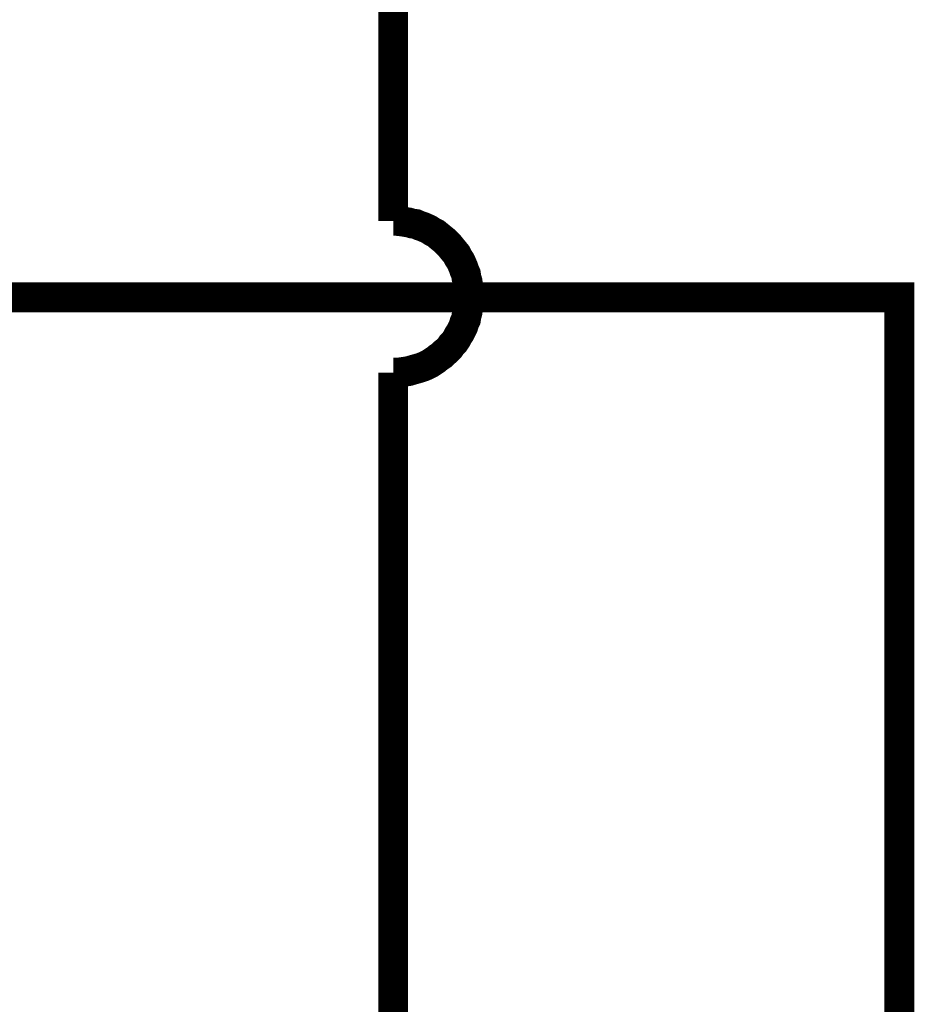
# Model space of a CAD drawing. Extents: x 0 to 22, y 0 to 17.
# Tile 10 of 56: x 4.853 to 5.211, y 11.52 to 11.91. Entities that reach past the tile are written whole.
import ezdxf

# ---------------------------------------------------------------- set-up
doc = ezdxf.new("R2010")
doc.units = 0
doc.layers.add('SHEET', color=255, linetype='CONTINUOUS')

msp = doc.modelspace()

# ---------------------------------------------------------------- linework, layer by layer
at = {"layer": 'SHEET', "const_width": 0.0118}
for points in [[(4.7006, 12.5), (5.00046, 12.5), (5.00046, 11.82992)], [(5.0305, 11.79987), (5.0305, 11.80134), (5.03029, 11.80301), (5.03009, 11.80447), (5.02988, 11.80593), (5.02946, 11.80739), (5.02925, 11.80885), (5.02863, 11.81031), (5.02821, 11.81156), (5.02758, 11.81302), (5.02696, 11.81427), (5.02612, 11.81553), (5.0255, 11.81678), (5.02466, 11.81782), (5.02362, 11.81907), (5.02278, 11.82012), (5.02174, 11.82116), (5.0207, 11.8222), (5.01965, 11.82304), (5.0184, 11.82408), (5.01736, 11.82492), (5.01611, 11.82554), (5.01485, 11.82638), (5.0136, 11.827), (5.01214, 11.82763), (5.01089, 11.82805), (5.00943, 11.82867), (5.00797, 11.82888), (5.00651, 11.8293), (5.00505, 11.82951), (5.00359, 11.82972), (5.00192, 11.82992), (5.00046, 11.82992)], [(5.00046, 11.82992), (5.00046, 11.82992), (5.00046, 11.82992), (5.00046, 11.82992), (5.00046, 11.82992), (5.00046, 11.82992), (5.00046, 11.82992), (5.00046, 11.82992), (5.00046, 11.82992), (5.00046, 11.82992), (5.00046, 11.82992), (5.00046, 11.82992), (5.00046, 11.82992), (5.00046, 11.82992), (5.00046, 11.82992), (5.00046, 11.82992), (5.00046, 11.82992), (5.00046, 11.82992), (5.00046, 11.82992), (5.00046, 11.82992), (5.00046, 11.82992), (5.00046, 11.82992), (5.00046, 11.82992), (5.00046, 11.82992), (5.00046, 11.82992), (5.00046, 11.82992), (5.00046, 11.82992), (5.00046, 11.82992), (5.00046, 11.82992), (5.00046, 11.82992), (5.00046, 11.82992), (5.00046, 11.82992), (5.00046, 11.82992)], [(8.20055, 11.19992), (5.20077, 11.19992), (5.20077, 11.79967), (4.60065, 11.79967)], [(5.00046, 11.76982), (5.00192, 11.76982), (5.00359, 11.77003), (5.00505, 11.77024), (5.00651, 11.77045), (5.00797, 11.77087), (5.00943, 11.77129), (5.01089, 11.7717), (5.01214, 11.77212), (5.0136, 11.77275), (5.01485, 11.77337), (5.01611, 11.77421), (5.01736, 11.77504), (5.0184, 11.77588), (5.01965, 11.77671), (5.0207, 11.77775), (5.02174, 11.77859), (5.02278, 11.77963), (5.02362, 11.78088), (5.02466, 11.78193), (5.0255, 11.78318), (5.02612, 11.78443), (5.02696, 11.78568), (5.02758, 11.78694), (5.02821, 11.78819), (5.02863, 11.78965), (5.02925, 11.7909), (5.02946, 11.79236), (5.02988, 11.79382), (5.03009, 11.79528), (5.03029, 11.79674), (5.0305, 11.79841), (5.0305, 11.79987)], [(5.00046, 11.76982), (5.00046, 10.39983)]]:
    msp.add_lwpolyline(points, dxfattribs=at)

doc.saveas('drawing.dxf')
